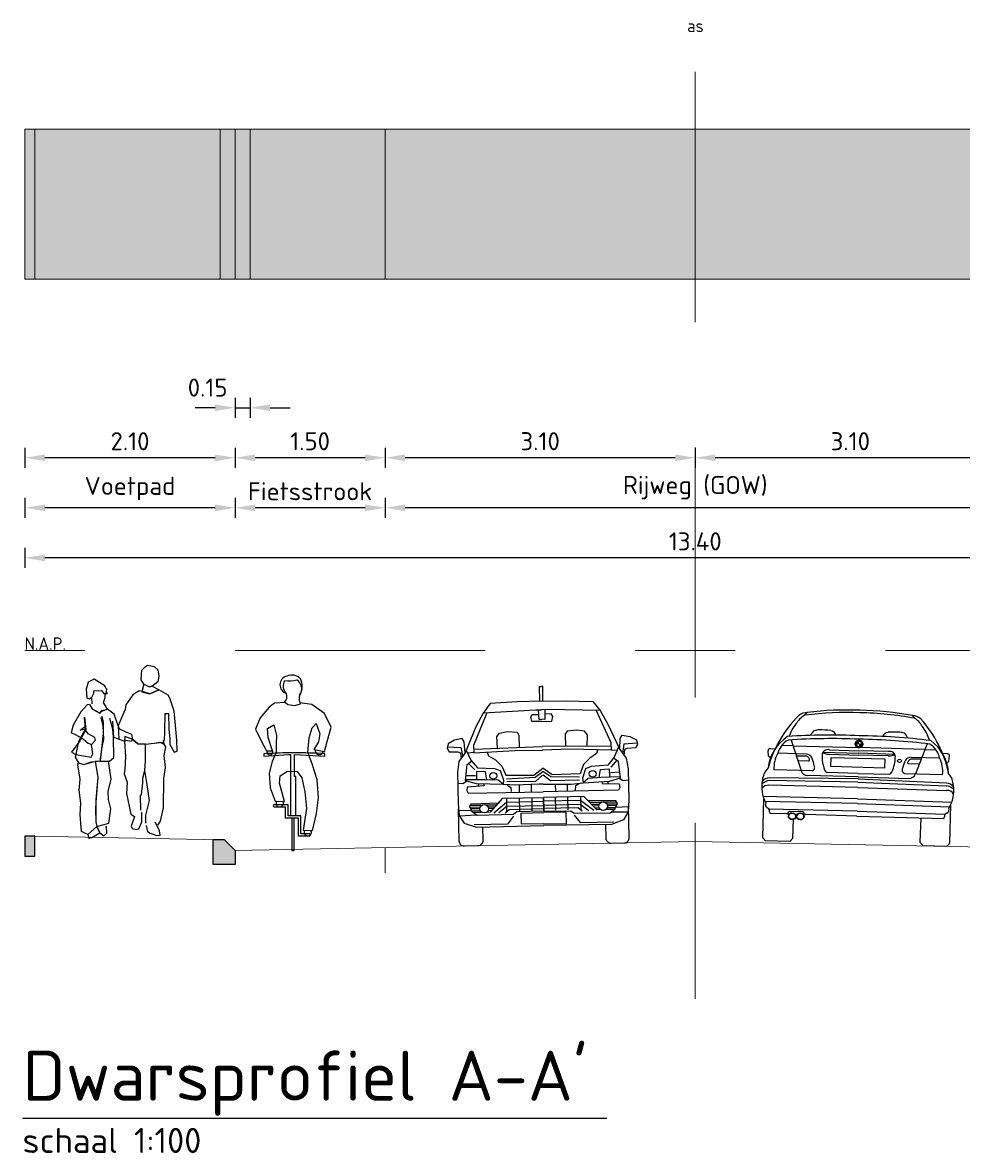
# Model space of a CAD drawing. Header units: metres. Extents: x 132493 to 134960, y 502695 to 503907.
# Tile 143 of 144: x 134814 to 134824, y 503896 to 503907. Entities that reach past the tile are written whole.
import ezdxf
from ezdxf.enums import TextEntityAlignment as Align

# ---------------------------------------------------------------- set-up
doc = ezdxf.new("R2010")
doc.units = ezdxf.units.M
for name, pattern in [('AL-NAP_LIJN', [15.25, 12, -1.5, 0.25, -1.5]), ('AL-TEKENBLADGRENS', [11.5, 2.5, -1.5, 1, -1.5, 1, -1.5, 2.5]), ('DASHED2', [0.375, 0.25, -0.125])]:
    doc.linetypes.add(name, pattern=pattern)
doc.layers.get('Defpoints').update_dxf_attribs({"color": 3})
for name, color, linetype, lineweight in [('0_sol_beton', 253, 'Continuous', 35), ('0_sol_fietspad', 11, 'Continuous', 18), ('0_sol_tegels', 254, 'Continuous', 18), ('0_tekst_25mm', 7, 'Continuous', 25), ('0_tekst_50mm', 3, 'Continuous', 18), ('N-WE-AS-ASWEG', 1, 'DASHED2', 35), ('N-WE-VH-KANTOPSLUITING_OPSLUITBAND-SD', 7, 'Continuous', 25), ('N-WE-VH-KANTOPSLUITING_TROTTOIRBAND_RWS-SD', 7, 'Continuous', 25), ('N-WE-VH-KANTVERHARDING-G', 2, 'Continuous', 18), ('V-WE-VH-VERHARDING_STRAATBAKSTEEN-M', 7, 'Continuous', 18), ('X-XX-AL-AANKLEDING-SD', 2, 'Continuous', 25), ('X-XX-AL-NAP-G', 7, 'AL-NAP_LIJN', 18), ('X-XX-AL-NAP-T25', 7, 'Continuous', 25)]:
    doc.layers.add(name, color=color, linetype=linetype, lineweight=lineweight)
doc.layers.add('ARC-hoev-overlagen asfalt rijbaan', color=13, linetype='Continuous', lineweight=18, plot=False)
doc.styles.add('Iso_18100', font='isocpeur.ttf', dxfattribs={"height": 0.18})
doc.styles.add('Iso_25100', font='isocpeur.ttf', dxfattribs={"height": 0.25})
doc.styles.add('Iso_50100', font='isocpeur.ttf', dxfattribs={"height": 0.5})
doc.styles.add('NLCS-ISO-M50-T25', font='NLCS-ISO.ttf', dxfattribs={"height": 0.125})
doc.styles.add('NLCS_50_25', font='NLCS-ISO.ttf', dxfattribs={"height": 0.125})
doc.dimstyles.new('Iso 18100', dxfattribs={"dimscale": 0.1, "dimtxt": 0.18, "dimasz": 2, "dimexe": 1, "dimexo": 0, "dimgap": 0.75, "dimtad": 1, "dimzin": 0, "dimdsep": 46, "dimtxsty": 'Iso_18100', "dimcen": -3, "dimdle": 1, "dimadec": 0, "dimazin": 0, "dimtfac": 0.75, "dimtix": 1, "dimtmove": 2, "dimatfit": 3, "dimfxl": 1, "dimfxlon": 1, "dimtvp": 0.9, "dimtfillclr": 256, "dimtolj": 1, "dimtzin": 0, "dimarcsym": 0})

# ---------------------------------------------------------------- blocks, each defined once
blk = doc.blocks.new('N-SVH-KANTOPSLUITING_OB_100X200-D')
blk.add_hatch(color=8).paths.add_polyline_path([(-0.1, -0.2), (0, -0.2), (0, 0), (-0.1, 0)])
at = {"flags": 128}
blk.add_lwpolyline([(-0.1, -0.2), (0, -0.2), (0, 0), (-0.1, 0)], close=True, dxfattribs=at)
blk = doc.blocks.new('*U18')
at = {"linetype": 'Continuous'}
for points in [[(-0.041, 0.993), (-0.015, 0.993), (-0.033, 1.011)], [(-0.015, 1.019), (-0.033, 1.011), (-0.015, 0.993)], [(0.01, 0.993), (-0.015, 0.993), (0.003, 0.975)], [(-0.015, 0.967), (0.003, 0.975), (-0.015, 0.993)]]:
    blk.add_solid(points, dxfattribs=at)
blk = doc.blocks.new('BMW-ACHTER')
for p, q in [((-1.335, 1.268), (-1.312, 1.295)), ((-0.237, 1.268), (-0.26, 1.295)), ((-1.673, 0.923), (-1.622, 0.923)), ((-1.446, 0.959), (-1.556, 0.959)), ((-1.466, 1.015), (-1.357, 0.714)), ((-1.446, 0.959), (-0.786, 0.959)), ((-1.081, 0.928), (-0.786, 0.928)), ((-0.786, 0.995), (-0.829, 0.995)), ((-0.786, 0.995), (-0.743, 0.995)), ((-0.126, 0.959), (-0.786, 0.959)), ((-0.49, 0.928), (-0.786, 0.928)), ((-0.106, 1.015), (-0.214, 0.714)), ((-0.126, 0.959), (-0.015, 0.959)), ((0.101, 0.923), (0.051, 0.923)), ((-1.688, 0.849), (-1.693, 0.902)), ((-1.664, 0.838), (-1.673, 0.838)), ((-1.309, 0.879), (-1.594, 0.879)), ((-1.41, 0.86), (-1.322, 0.86)), ((-1.393, 0.812), (-1.287, 0.812)), ((-1.146, 0.902), (-0.786, 0.902)), ((-1.081, 0.885), (-0.786, 0.885)), ((-1.061, 0.854), (-0.524, 0.854)), ((-1.061, 0.762), (-1.061, 0.854)), ((-0.426, 0.902), (-0.786, 0.902)), ((-0.49, 0.885), (-0.786, 0.885)), ((-0.524, 0.854), (-0.524, 0.762)), ((-0.179, 0.812), (-0.285, 0.812)), ((-0.263, 0.879), (0.022, 0.879)), ((-0.162, 0.86), (-0.249, 0.86)), ((0.092, 0.838), (0.101, 0.838)), ((0.116, 0.849), (0.121, 0.902)), ((-1.248, 0.714), (-1.628, 0.714)), ((-0.786, 0.702), (-1.094, 0.702)), ((-0.524, 0.762), (-1.061, 0.762)), ((-0.786, 0.702), (-0.478, 0.702)), ((-0.324, 0.714), (0.056, 0.714)), ((-1.736, 0.637), (-1.737, 0.637)), ((-0.786, 0.648), (-1.671, 0.631)), ((-0.786, 0.613), (-1.669, 0.604)), ((-0.786, 0.666), (-1.29, 0.666)), ((-0.786, 0.666), (-0.282, 0.666)), ((-0.786, 0.648), (0.099, 0.631)), ((-0.786, 0.613), (0.097, 0.604)), ((0.164, 0.637), (0.165, 0.637)), ((-0.786, 0.561), (-1.674, 0.557)), ((-0.786, 0.561), (0.102, 0.557)), ((-0.786, 0.448), (-1.729, 0.442)), ((-1.721, 0.032), (-1.721, 0.419)), ((-0.786, 0.401), (-1.71, 0.395)), ((-0.786, 0.448), (0.157, 0.442)), ((-0.786, 0.401), (0.138, 0.395)), ((0.149, 0.032), (0.149, 0.419)), ((-0.786, 0.325), (-1.668, 0.319)), ((-1.488, 0.276), (-1.653, 0.276)), ((-1.477, 0.282), (-1.468, 0.296)), ((-1.331, 0.303), (-1.457, 0.302)), ((-1.311, 0.281), (-1.32, 0.297)), ((-0.786, 0.274), (-1.3, 0.275)), ((-0.786, 0.325), (0.096, 0.319)), ((-0.786, 0.274), (0.081, 0.276)), ((-0.149, 0.275), (-0.149, 0.033)), ((-1.423, 0.225), (-1.423, 0.033)), ((-1.721, 0.032), (-1.692, 0)), ((-1.451, 0), (-1.692, 0)), ((-1.423, 0.033), (-1.451, 0)), ((-0.149, 0.033), (-0.12, 0)), ((-0.12, 0), (0.12, 0)), ((0.149, 0.032), (0.12, 0))]:
    blk.add_line(p, q)
for centre, major_axis, start_param, end_param in [((-0.391, 0.482), (-1.325, 0), -0.71157, -0.206967), ((-1.128, 1.031), (-0.336, 0), -0.883409, -0.501718), ((-1.305, 1.178), (-0.13, 0), -1.520483, -0.812666), ((-1.333, 1.257), (-0.0127, 0), -1.400162, -0.892719), ((-0.813, -1.469), (3.076, 0), 1.562038, 1.741431), ((-0.806, -1.444), (-3.076, 0), 4.705971, 4.87775), ((-0.766, -1.444), (3.076, 0), 1.405435, 1.577214), ((-0.759, -1.469), (-3.076, 0), 4.541755, 4.721147), ((-0.266, 1.178), (0.13, 0), 0.812666, 1.520483), ((-0.239, 1.257), (0.0127, 0), 0.892719, 1.400162), ((-0.444, 1.031), (0.336, 0), 0.501718, 0.883409), ((-1.18, 0.482), (1.325, 0), 0.206967, 0.71157), ((-1.036, 0.933), (-0.471, 0), -0.611138, -0.289021), ((-0.535, 0.933), (0.471, 0), 0.289021, 0.611138), ((-1.181, 0.694), (-0.509, 0), -0.891023, -0.073512), ((-0.888, -4.357), (6.021, 0), 1.553883, 1.67283), ((-0.868, -4.392), (-6.021, 0), 4.698823, 4.816724), ((-1.163, 1.036), (-0.115, 0), -0.866719, -0.320233), ((-1.166, 0.944), (-0.202, 0), -1.450991, -1.213758), ((-1.162, 0.469), (-0.727, 0), 4.58851, 4.751282), ((-1.079, 1.067), (0.0591, 0), 0.200164, 1.451161), ((-0.786, 0.995), (0.0405, 0), 1.570796, 4.712389), ((-0.786, 0.995), (-0.0284, 0), -1.570796, 1.570796), ((-0.684, -4.357), (-6.021, 0), 4.610355, 4.729302), ((-0.704, -4.392), (6.021, 0), 1.466462, 1.584362), ((-0.786, 0.995), (0.0405, 0), 4.712389, 7.853982), ((-0.786, 0.995), (-0.0284, 0), 1.570796, 4.712389), ((-0.492, 1.067), (-0.0591, 0), -1.451161, -0.200164), ((-0.492, 1.067), (-0.0591, 0), -1.451161, -0.200164), ((-0.41, 0.469), (0.727, 0), 1.531903, 1.694675), ((-0.406, 0.944), (0.202, 0), 1.213758, 1.450991), ((-0.409, 1.036), (0.115, 0), 0.320233, 0.866719), ((-0.39, 0.694), (0.509, 0), 0.073512, 0.891023), ((-1.672, 0.904), (0.0209, 0), 1.627661, 3.241614), ((-1.359, 0.836), (-0.24, 0), -0.969125, -0.197242), ((-1.095, 0.879), (0.057, 0), 1.324724, 3.173395), ((-1.095, 0.879), (0.057, 0), 1.324724, 3.173395), ((-0.476, 0.879), (-0.057, 0), 3.109791, 4.958462), ((-0.213, 0.836), (0.24, 0), 0.197242, 0.969125), ((0.1, 0.904), (-0.0209, 0), 3.041572, 4.655524), ((-1.668, 0.858), (0.0229, 0), 3.617259, 4.909024), ((-1.266, 0.738), (-0.364, 0), -0.444182, 0.072536), ((-1.323, 0.817), (-0.047, 0), 3.420308, 4.695596), ((-1.316, 0.815), (-0.0709, 0), 3.663057, 4.613858), ((-1.288, 0.823), (-0.0121, 0), 1.668297, 3.754744), ((-1.606, 0.708), (-0.384, 0), 3.308773, 3.553401), ((-0.721, 0.868), (0.431, 0), 3.11982, 3.510308), ((-1.091, 0.961), (0.0844, 0), 4.003075, 4.822276), ((-0.481, 0.961), (-0.0844, 0), 1.460909, 2.280111), ((-0.851, 0.868), (-0.431, 0), 2.772877, 3.163365), ((0.034, 0.708), (0.384, 0), 2.729784, 2.974413), ((-0.256, 0.815), (0.0709, 0), 1.669327, 2.620128), ((-0.284, 0.823), (0.0121, 0), 2.528442, 4.614888), ((-0.249, 0.817), (0.047, 0), 1.58759, 2.862877), ((-0.306, 0.738), (-0.364, 0), 3.069057, 3.585774), ((0.096, 0.858), (-0.0229, 0), 1.374162, 2.665927), ((-1.496, 0.59), (-0.246, 0), -0.66935, -0.076668), ((-1.295, 0.723), (-0.063, 0), 0.159343, 1.657562), ((-1.264, 0.748), (-0.0417, 0), 1.981034, 3.624992), ((-1.086, 0.736), (-0.0388, 0), 0.220832, 1.34427), ((-0.486, 0.736), (0.0388, 0), -1.34427, -0.220832), ((-0.307, 0.748), (-0.0417, 0), -0.4834, 1.160558), ((-0.277, 0.723), (0.063, 0), 4.625623, 6.123842), ((-0.076, 0.59), (0.246, 0), 0.076668, 0.66935), ((-1.335, 0.548), (0.411, 0), 2.981724, 3.612057), ((-1.653, 0.491), (0.126, 0), 1.698669, 2.398321), ((-1.667, 0.55), (0.0897, 0), 1.615555, 2.579973), ((0.081, 0.491), (-0.126, 0), 3.884864, 4.584517), ((0.095, 0.55), (-0.0897, 0), 3.703212, 4.66763), ((-0.237, 0.548), (-0.411, 0), 2.671129, 3.301462), ((-1.681, 0.493), (-0.0711, 0), 4.609875, 5.824601), ((0.109, 0.493), (0.0711, 0), 0.458585, 1.673311), ((-1.658, 0.365), (-0.0466, 0), -0.360639, 0.968634), ((0.086, 0.365), (-0.0466, 0), 2.172958, 3.502232), ((-1.698, 0.298), (-0.0378, 0), 2.979128, 4.337377), ((-1.57, 0.316), (0.0938, 0), 3.417309, 3.633607), ((-1.488, 0.287), (0.0127, 0), 4.710263, 5.797052), ((-1.433, 0.255), (-0.0384, 0), 3.141593, 9.424778), ((-1.457, 0.291), (-0.0127, 0), -1.56852, -0.486134), ((-1.353, 0.255), (-0.0384, 0), 3.141593, 9.424778), ((-1.353, 0.255), (-0.0345, 0), 3.141593, 9.424778), ((-1.331, 0.291), (-0.0127, 0), 3.627726, 4.714665), ((-1.3, 0.287), (-0.0127, 0), 0.486134, 1.56867), ((-0.001, 0.316), (0.0938, 0), -0.492014, -0.275716), ((0.126, 0.298), (-0.0378, 0), -1.195784, 0.162465)]:
    blk.add_ellipse(centre, major_axis=major_axis, ratio=0.902788, start_param=start_param, end_param=end_param)
for centre, major_axis in [((-0.377, 0.839), (0.0189, 0)), ((-1.433, 0.255), (0.0345, 0))]:
    blk.add_ellipse(centre, major_axis=major_axis, ratio=0.902788)
at = {"linetype": 'Continuous', "xscale": 1.107680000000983}
blk.add_blockref('*U18', (-0.769, 0.002), dxfattribs=at)
blk = doc.blocks.new('citroen c4 coupe front view')
for points in [[(0.783, 1.431), (0.783, 1.58), (0.799, 1.58)], [(0.815, 1.431), (0.815, 1.58), (0.799, 1.58)], [(0.799, 1.431), (0.558, 1.431), (0.285, 1.418), (0.214, 1.325), (0.14, 1.188), (0.025, 0.932), (0.02, 1.043), (-0.002, 1.074), (-0.076, 1.061), (-0.143, 1.025), (-0.151, 0.981), (-0.134, 0.946), (-0.046, 0.942), (-0.019, 0.933), (-0.013, 0.873)], [(0.799, 1.431), (1.04, 1.431), (1.314, 1.418), (1.384, 1.325), (1.459, 1.188), (1.574, 0.932), (1.578, 1.043), (1.6, 1.074), (1.675, 1.061), (1.741, 1.025), (1.75, 0.981), (1.732, 0.946), (1.644, 0.942), (1.618, 0.933), (1.612, 0.873)], [(0.253, 1.327), (0.113, 1.003), (0.113, 0.929), (0.523, 0.946), (0.799, 0.941)], [(0.215, 1.326), (0.743, 1.347), (0.799, 1.347)], [(0.799, 1.23), (0.699, 1.23), (0.69, 1.278), (0.703, 1.302), (0.768, 1.301)], [(0.766, 1.347), (0.769, 1.249), (0.799, 1.251)], [(0.832, 1.347), (0.829, 1.249), (0.799, 1.251)], [(1.384, 1.326), (0.855, 1.347), (0.799, 1.347)], [(1.346, 1.327), (1.486, 1.003), (1.486, 0.929), (1.076, 0.946), (0.799, 0.941)], [(0.799, 1.23), (0.9, 1.23), (0.909, 1.278), (0.895, 1.302), (0.831, 1.301)], [(0.352, 0.972), (0.347, 1.087), (0.373, 1.122), (0.453, 1.136), (0.549, 1.127), (0.567, 1.096), (0.567, 0.975)], [(1.247, 0.972), (1.252, 1.087), (1.225, 1.122), (1.146, 1.136), (1.049, 1.127), (1.031, 1.096), (1.031, 0.975)], [(-0.149, 0.994), (-0.015, 0.986), (0.002, 0.891)], [(0.025, 0.932), (-0.037, 0.845), (-0.054, 0.739), (-0.054, 0.426), (-0.046, 0.307), (0.003, 0.228), (0.126, 0.187), (0.799, 0.188)], [(0.037, 0.959), (0.082, 0.858), (0.148, 0.779), (0.316, 0.77), (0.373, 0.748), (0.404, 0.655), (0.4, 0.607), (0.135, 0.62), (0.025, 0.651), (0.043, 0.814), (0.09, 0.849)], [(0.113, 0.932), (0.051, 0.927)], [(0.113, 0.968), (0.799, 0.979)], [(0.248, 0.934), (0.259, 0.898), (0.329, 0.854), (0.391, 0.792), (0.422, 0.717), (0.428, 0.699), (0.708, 0.695), (0.799, 0.764)], [(1.486, 0.968), (0.799, 0.979)], [(1.351, 0.934), (1.34, 0.898), (1.27, 0.854), (1.208, 0.792), (1.177, 0.717), (1.17, 0.699), (0.89, 0.695), (0.799, 0.764)], [(1.574, 0.932), (1.635, 0.845), (1.653, 0.739), (1.653, 0.426), (1.644, 0.307), (1.596, 0.228), (1.473, 0.187), (0.799, 0.188)], [(1.561, 0.959), (1.516, 0.858), (1.45, 0.779), (1.283, 0.77), (1.225, 0.748), (1.195, 0.655), (1.199, 0.607), (1.463, 0.62), (1.574, 0.651), (1.556, 0.814), (1.509, 0.849)], [(1.486, 0.932), (1.547, 0.927)], [(1.748, 0.994), (1.613, 0.986), (1.597, 0.891)], [(0.059, 0.826), (0.12, 0.759)], [(1.539, 0.826), (1.479, 0.759)], [(0.034, 0.706), (0.124, 0.703)], [(0.236, 0.658), (0.225, 0.738), (0.135, 0.743), (0.135, 0.661)], [(0.435, 0.664), (0.721, 0.673), (0.799, 0.729)], [(0.437, 0.636), (0.726, 0.633), (0.796, 0.691), (0.799, 0.688)], [(1.164, 0.664), (0.877, 0.673), (0.799, 0.729)], [(1.162, 0.636), (0.873, 0.633), (0.802, 0.691), (0.799, 0.688)], [(1.362, 0.658), (1.374, 0.738), (1.463, 0.743), (1.463, 0.661)], [(1.565, 0.706), (1.475, 0.703)], [(0.039, 0.647), (-0.002, 0.624), (-0.054, 0.628)], [(0.4, 0.61), (0.35, 0.652), (0.218, 0.659), (0.026, 0.662)], [(0.207, 0.616), (0.21, 0.598), (0.038, 0.589), (0.034, 0.554), (0.047, 0.528), (0.799, 0.525)], [(0.155, 0.619), (0.15, 0.595)], [(0.799, 0.602), (0.757, 0.602), (0.52, 0.598), (0.4, 0.607)], [(0.444, 0.599), (0.477, 0.577), (0.479, 0.536)], [(0.559, 0.599), (0.559, 0.526)], [(0.678, 0.601), (0.678, 0.526)], [(1.392, 0.616), (1.389, 0.598), (1.56, 0.589), (1.565, 0.554), (1.552, 0.528), (0.799, 0.525)], [(0.799, 0.602), (0.841, 0.602), (1.078, 0.598), (1.199, 0.607)], [(0.921, 0.601), (0.921, 0.526)], [(1.039, 0.599), (1.039, 0.526)], [(1.155, 0.599), (1.122, 0.577), (1.119, 0.536)], [(1.199, 0.61), (1.249, 0.652), (1.381, 0.659), (1.572, 0.662)], [(1.444, 0.619), (1.448, 0.595)], [(1.56, 0.647), (1.6, 0.624), (1.653, 0.628)], [(0.267, 0.334), (0.395, 0.47), (0.799, 0.468)], [(0.429, 0.469), (0.429, 0.342)], [(0.558, 0.469), (0.558, 0.342)], [(0.682, 0.469), (0.682, 0.34)], [(0.798, 0.468), (0.798, 0.338)], [(1.331, 0.334), (1.203, 0.47), (0.799, 0.468)], [(0.801, 0.468), (0.801, 0.338)], [(0.917, 0.469), (0.917, 0.34)], [(1.04, 0.469), (1.04, 0.342)], [(1.17, 0.469), (1.17, 0.342)], [(-0.05, 0.359), (0.078, 0.356)], [(0.799, 0.333), (0.529, 0.332), (0.497, 0.307), (0.135, 0.303), (0.087, 0.338), (0.06, 0.395), (0.078, 0.422)], [(0.063, 0.389), (0.165, 0.389)], [(0.068, 0.407), (0.182, 0.407)], [(0.071, 0.373), (0.161, 0.373)], [(0.078, 0.422), (0.356, 0.426)], [(0.08, 0.352), (0.165, 0.352)], [(0.225, 0.407), (0.336, 0.407)], [(0.242, 0.389), (0.319, 0.389)], [(0.242, 0.352), (0.285, 0.352)], [(0.246, 0.373), (0.304, 0.373)], [(0.299, 0.328), (0.429, 0.432), (0.799, 0.432)], [(0.35, 0.328), (0.433, 0.391), (0.799, 0.391)], [(0.414, 0.324), (0.455, 0.358), (0.799, 0.358)], [(1.3, 0.328), (1.17, 0.432), (0.799, 0.432)], [(0.799, 0.333), (1.07, 0.332), (1.102, 0.307), (1.463, 0.303), (1.512, 0.338), (1.538, 0.395), (1.521, 0.422)], [(1.249, 0.328), (1.166, 0.391), (0.799, 0.391)], [(1.185, 0.324), (1.144, 0.358), (0.799, 0.358)], [(1.521, 0.422), (1.243, 0.426)], [(1.373, 0.407), (1.263, 0.407)], [(1.356, 0.389), (1.28, 0.389)], [(1.352, 0.373), (1.294, 0.373)], [(1.356, 0.352), (1.314, 0.352)], [(1.531, 0.407), (1.416, 0.407)], [(1.535, 0.389), (1.433, 0.389)], [(1.518, 0.352), (1.434, 0.352)], [(1.528, 0.373), (1.437, 0.373)], [(1.648, 0.359), (1.52, 0.356)], [(-0.044, 0.304), (0.125, 0.31)], [(0.089, 0.336), (0.177, 0.336)], [(0.496, 0.288), (0.436, 0.212), (0.102, 0.212)], [(0.23, 0.336), (0.27, 0.336)], [(0.799, 0.206), (0.574, 0.206), (0.574, 0.318), (0.799, 0.318)], [(0.799, 0.206), (1.024, 0.206), (1.024, 0.318), (0.799, 0.318)], [(1.102, 0.288), (1.162, 0.212), (1.497, 0.212)], [(1.369, 0.336), (1.329, 0.336)], [(1.51, 0.336), (1.421, 0.336)], [(1.642, 0.304), (1.474, 0.31)]]:
    blk.add_lwpolyline(points)
for points in [[(0.184, 0.187), (0.184, 0.051, -0.414214), (0.133, 0), (0, 0, -0.414214), (-0.051, 0.051), (-0.051, 0.369), (-0.05, 0.369)], [(1.415, 0.187), (1.415, 0.051, 0.414214), (1.465, 0), (1.599, 0, 0.414214), (1.649, 0.051), (1.649, 0.369), (1.649, 0.369)]]:
    blk.add_lwpolyline(points, format="xyb")
for centre, radius in [((0.303, 0.696), 0.0338), ((1.296, 0.696), 0.0338), ((0.204, 0.37), 0.0426), ((1.395, 0.37), 0.0426)]:
    blk.add_circle(centre, radius)
blk = doc.blocks.new('Fiets1')
for p, q in [((-0.078, 1.469), (-0.189, 1.463)), ((-0.078, 1.469), (-0.055, 1.448)), ((-0.244, 1.421), (-0.334, 1.316)), ((-0.189, 1.463), (-0.244, 1.421)), ((-0.055, 1.448), (0.015, 1.439)), ((0.015, 1.439), (0.07, 1.455)), ((0.183, 1.45), (0.065, 1.465)), ((0.309, 1.36), (0.183, 1.45)), ((0.378, 1.221), (0.309, 1.36)), ((-0.334, 1.316), (-0.379, 1.202)), ((-0.26, 1.21), (-0.197, 1.247)), ((-0.197, 1.247), (-0.168, 1.139)), ((0.188, 1.215), (0.228, 1.26)), ((0.228, 1.26), (0.265, 1.157)), ((-0.379, 1.202), (-0.329, 1.099)), ((-0.252, 1.121), (-0.26, 1.21)), ((-0.168, 1.139), (-0.173, 1.055)), ((0.156, 1.115), (0.188, 1.215)), ((0.265, 1.157), (0.251, 1.076)), ((0.336, 1.081), (0.378, 1.221)), ((-0.329, 1.099), (-0.269, 0.985)), ((-0.209, 0.985), (-0.252, 1.121)), ((-0.173, 1.055), (-0.173, 0.97)), ((0.143, 0.968), (0.156, 1.115)), ((0.251, 1.076), (0.204, 0.999)), ((0.31, 0.979), (0.336, 1.081)), ((-0.296, 0.957), (-0.296, 0.933)), ((-0.296, 0.933), (-0.047, 0.949)), ((-0.269, 0.985), (-0.209, 0.985)), ((-0.173, 0.97), (-0.213, 0.881)), ((-0.047, 0.949), (-0.031, 0.949)), ((-0.031, 0.949), (-0.031, 0.338)), ((0.009, 0.949), (0.313, 0.932)), ((0.009, 0.73), (0.009, 0.949)), ((0.188, 0.857), (0.143, 0.968)), ((0.204, 0.999), (0.31, 0.979)), ((0.313, 0.932), (0.313, 0.956)), ((-0.213, 0.881), (-0.244, 0.762)), ((0.236, 0.696), (0.188, 0.857)), ((-0.244, 0.762), (-0.234, 0.617)), ((-0.139, 0.662), (-0.134, 0.738)), ((-0.134, 0.738), (-0.06, 0.783)), ((-0.06, 0.783), (0.038, 0.781)), ((0.022, 0.73), (0.009, 0.73)), ((0.022, 0.338), (0.022, 0.73)), ((0.038, 0.781), (0.085, 0.715)), ((0.085, 0.715), (0.112, 0.578)), ((0.249, 0.52), (0.236, 0.696)), ((-0.234, 0.617), (-0.184, 0.483)), ((-0.091, 0.48), (-0.139, 0.662)), ((0.112, 0.578), (0.13, 0.409)), ((-0.184, 0.483), (-0.091, 0.48)), ((0.23, 0.361), (0.249, 0.52)), ((-0.054, 0.448), (-0.192, 0.448)), ((-0.078, 0.425), (-0.192, 0.425)), ((-0.078, 0.314), (-0.078, 0.425)), ((-0.054, 0.338), (-0.054, 0.448)), ((0.13, 0.409), (0.098, 0.193)), ((0.191, 0.19), (0.23, 0.361)), ((0.051, 0.314), (-0.078, 0.314)), ((0.075, 0.338), (-0.054, 0.338)), ((-0.018, 0.314), (-0.018, -0.008)), ((0.006, -0.008), (0.006, 0.314)), ((0.051, 0.135), (0.051, 0.314)), ((0.075, 0.158), (0.075, 0.338)), ((0.156, 0.135), (0.051, 0.135)), ((0.156, 0.158), (0.075, 0.158)), ((0.098, 0.193), (0.191, 0.19)), ((-0.018, -0.008), (0.006, -0.008))]:
    blk.add_line(p, q)
for centre, radius, start, end in [((-0.045, 1.645), 0.0899, 104.0435, 253.5027), ((-0.052, 2.001), 0.316, 263.3587, 285.6486), ((-0.018, 1.619), 0.124, 44.5628, 113.2662), ((-0.023, 1.607), 0.105, 322.9677, 57.6908), ((-0.082, 1.629), 0.17, 333.6246, 26.7123), ((0.005, 1.633), 0.108, 150.0261, 221.6358), ((-0.146, 1.53), 0.0807, 310.1354, 21.3389), ((0.153, 1.509), 0.098, 160.2237, 213.0633), ((0.024, -4.853), 5.819, 87.1592, 93.1527), ((-0.236, 0.976), 0.0303, 163.7878, 22.7653), ((0.258, 0.989), 0.0404, 169.3202, 349.3202), ((-0.137, 0.462), 0.0366, 147.3335, 29.3982), ((-0.191, 0.437), 0.0119, 91.1159, 268.8841), ((0.143, 0.173), 0.0366, 147.3289, 29.3982), ((0.156, 0.147), 0.0119, 269.9885, 90.0115)]:
    blk.add_arc(centre, radius, start, end)
blk = doc.blocks.new('DWP-VOET3')
at = {"linetype": 'Continuous'}
for points in [[(0.119, 1.442), (0.091, 1.487), (0.094, 1.534), (0.096, 1.581), (0.131, 1.614), (0.154, 1.631), (0.221, 1.617), (0.258, 1.586), (0.267, 1.522), (0.257, 1.465), (0.211, 1.43), (0.185, 1.417), (0.167, 1.414)], [(-0.258, 1.346), (-0.253, 1.391), (-0.264, 1.403), (-0.272, 1.425), (-0.379, 1.493), (-0.44, 1.461), (-0.458, 1.391), (-0.454, 1.306), (-0.429, 1.295), (-0.404, 1.313)], [(-0.398, 1.244), (-0.404, 1.313), (-0.382, 1.351), (-0.381, 1.377), (-0.307, 1.378), (-0.279, 1.345), (-0.247, 1.354), (-0.268, 1.337)], [(0.006, 0.889), (0.059, 0.846), (0.135, 0.843), (0.219, 0.853), (0.277, 0.862), (0.325, 0.838), (0.314, 0.878), (0.323, 0.884), (0.327, 0.968), (0.331, 1.15), (0.363, 1.15), (0.367, 0.997), (0.377, 0.892), (0.376, 0.84), (0.419, 0.763), (0.45, 0.772), (0.448, 0.884), (0.434, 1.028), (0.42, 1.172), (0.376, 1.303), (0.36, 1.331), (0.266, 1.387), (0.177, 1.346), (0.114, 1.365), (0.07, 1.377), (0.006, 1.335), (-0.063, 1.237), (-0.07, 1.19), (-0.105, 1.107), (-0.14, 1.025), (-0.131, 0.893)], [(-0.424, 1.24), (-0.396, 1.193), (-0.321, 1.153), (-0.301, 1.179), (-0.247, 1.192), (-0.285, 1.26), (-0.269, 1.309), (-0.268, 1.337)], [(-0.195, 1.073), (-0.186, 0.913), (-0.075, 0.873), (-0.063, 0.884), (-0.01, 0.873), (0.006, 0.889), (-0.001, 0.939), (-0.051, 0.96), (-0.123, 0.993), (-0.14, 1.025), (-0.179, 1.141), (-0.247, 1.192), (-0.311, 1.166), (-0.321, 1.153), (-0.396, 1.193), (-0.424, 1.24), (-0.449, 1.237), (-0.513, 1.167), (-0.589, 1.031), (-0.61, 0.955), (-0.573, 0.944), (-0.487, 0.892), (-0.44, 0.852), (-0.405, 0.839), (-0.365, 0.884), (-0.371, 0.909), (-0.439, 0.945), (-0.469, 0.988), (-0.519, 0.983), (-0.467, 1.023), (-0.473, 1.063), (-0.477, 1.112)], [(-0.477, 1.112), (-0.464, 0.988), (-0.522, 0.877), (-0.604, 0.763), (-0.563, 0.741), (-0.41, 0.712), (-0.392, 0.747), (-0.405, 0.839)], [(-0.477, 1.112), (-0.469, 0.988), (-0.535, 0.871), (-0.568, 0.713), (-0.537, 0.657), (-0.483, 0.641), (-0.388, 0.667), (-0.316, 0.675), (-0.286, 0.948), (-0.286, 1.058), (-0.299, 1.123)], [(-0.313, 1.108), (-0.293, 1.025), (-0.286, 0.893), (-0.301, 0.812), (-0.323, 0.669), (-0.226, 0.674), (-0.182, 0.708), (-0.186, 0.913), (-0.191, 0.993), (-0.223, 1.098)], [(0.089, 0.185), (0.083, 0.328), (0.095, 0.34), (0.106, 0.457), (0.108, 0.504), (0.128, 0.579), (0.131, 0.634), (0.135, 0.673), (0.135, 0.843), (0.059, 0.846), (0.006, 0.889), (-0.071, 0.918), (-0.075, 0.873), (-0.065, 0.721), (-0.072, 0.592), (-0.079, 0.547), (-0.049, 0.463), (-0.055, 0.35), (-0.011, 0.143), (0.024, 0.12)], [(0.137, 0.053), (0.139, 0.132), (0.173, 0.281), (0.147, 0.459), (0.128, 0.579), (0.135, 0.673), (0.135, 0.843), (0.303, 0.862), (0.333, 0.816), (0.317, 0.73), (0.33, 0.611), (0.313, 0.501), (0.309, 0.208), (0.282, 0.074), (0.254, 0.033)], [(-0.442, -0.059), (-0.474, -0.045), (-0.507, -0.031), (-0.512, 0.054), (-0.518, 0.139), (-0.511, 0.252), (-0.53, 0.384), (-0.518, 0.492), (-0.543, 0.637), (-0.537, 0.657), (-0.483, 0.641), (-0.408, 0.666), (-0.368, 0.668), (-0.344, 0.513), (-0.362, 0.287), (-0.361, 0.264), (-0.366, 0.193), (-0.363, 0.068), (-0.354, 0.021)], [(0.024, 0.12), (-0.008, 0.022), (0, 0), (0.045, -0.009), (0.066, -0.004), (0.098, 0.066), (0.098, 0.165)], [(-0.354, 0.021), (-0.324, -0.042), (-0.282, -0.073), (-0.253, -0.046), (-0.257, 0.012), (-0.263, 0.022)], [(0.14, 0.03), (0.153, -0.029), (0.179, -0.048), (0.247, -0.071), (0.279, -0.066), (0.273, -0.023), (0.266, -0.008), (0.232, 0.063)]]:
    blk.add_lwpolyline(points, dxfattribs=at)
for points in [[(0.099, 1.367), (0.177, 1.346), (0.266, 1.387), (0.203, 1.42), (0.167, 1.414), (0.119, 1.442)], [(-0.354, 0.021), (-0.233, 0.053), (-0.213, 0.198), (-0.237, 0.291), (-0.239, 0.37), (-0.21, 0.493), (-0.237, 0.672), (-0.368, 0.668), (-0.344, 0.513), (-0.361, 0.264), (-0.363, 0.068)], [(-0.442, -0.059), (-0.432, -0.095), (-0.403, -0.088), (-0.324, -0.042), (-0.354, 0.021)]]:
    blk.add_lwpolyline(points, close=True, dxfattribs=at)
blk = doc.blocks.new('*D99')
at = {"layer": 'Defpoints', "color": 0, "transparency": 16777216}
for p in [(134814.177, 503904.623), (134816.277, 503904.623), (134814.177, 503902.84)]:
    blk.add_point(p, dxfattribs=at)
at = {"layer": 'V-WE-VH-VERHARDING_STRAATBAKSTEEN-M', "color": 0, "lineweight": -2, "transparency": 16777216}
for p, q in [((134814.177, 503902.94), (134814.177, 503902.74)), ((134816.277, 503902.94), (134816.277, 503902.74)), ((134816.077, 503902.84), (134814.377, 503902.84))]:
    blk.add_line(p, q, dxfattribs=at)
at = {"layer": 'V-WE-VH-VERHARDING_STRAATBAKSTEEN-M', "color": 0, "transparency": 16777216}
for points in [[(134814.377, 503902.873), (134814.377, 503902.806), (134814.177, 503902.84)], [(134816.077, 503902.873), (134816.077, 503902.806), (134816.277, 503902.84)]]:
    blk.add_solid(points, dxfattribs=at)
at = {"layer": 'V-WE-VH-VERHARDING_STRAATBAKSTEEN-M', "color": 0, "transparency": 16777216, "insert": (134815.227, 503903.005), "char_height": 0.18, "attachment_point": 5, "rotation": 360, "style": 'Iso_18100'}
blk.add_mtext('\\A1;2.10', dxfattribs=at)
blk = doc.blocks.new('*D100')
at = {"layer": 'Defpoints', "color": 0, "transparency": 16777216}
for p in [(134816.277, 503904.623), (134817.777, 503904.623), (134816.277, 503902.84)]:
    blk.add_point(p, dxfattribs=at)
at = {"layer": 'V-WE-VH-VERHARDING_STRAATBAKSTEEN-M', "color": 0, "lineweight": -2, "transparency": 16777216}
for p, q in [((134816.277, 503902.94), (134816.277, 503902.74)), ((134817.777, 503902.94), (134817.777, 503902.74)), ((134817.577, 503902.84), (134816.477, 503902.84))]:
    blk.add_line(p, q, dxfattribs=at)
at = {"layer": 'V-WE-VH-VERHARDING_STRAATBAKSTEEN-M', "color": 0, "transparency": 16777216}
for points in [[(134816.477, 503902.873), (134816.477, 503902.806), (134816.277, 503902.84)], [(134817.577, 503902.873), (134817.577, 503902.806), (134817.777, 503902.84)]]:
    blk.add_solid(points, dxfattribs=at)
at = {"layer": 'V-WE-VH-VERHARDING_STRAATBAKSTEEN-M', "color": 0, "transparency": 16777216, "insert": (134817.027, 503903.005), "char_height": 0.18, "attachment_point": 5, "rotation": 360, "style": 'Iso_18100'}
blk.add_mtext('\\A1;1.50', dxfattribs=at)
blk = doc.blocks.new('*D101')
at = {"layer": 'Defpoints', "color": 0, "transparency": 16777216}
for p in [(134817.777, 503904.623), (134820.877, 503904.623), (134817.777, 503902.84)]:
    blk.add_point(p, dxfattribs=at)
at = {"layer": 'V-WE-VH-VERHARDING_STRAATBAKSTEEN-M', "color": 0, "lineweight": -2, "transparency": 16777216}
for p, q in [((134817.777, 503902.94), (134817.777, 503902.74)), ((134820.877, 503902.94), (134820.877, 503902.74)), ((134820.677, 503902.84), (134817.977, 503902.84))]:
    blk.add_line(p, q, dxfattribs=at)
at = {"layer": 'V-WE-VH-VERHARDING_STRAATBAKSTEEN-M', "color": 0, "transparency": 16777216}
for points in [[(134817.977, 503902.873), (134817.977, 503902.806), (134817.777, 503902.84)], [(134820.677, 503902.873), (134820.677, 503902.806), (134820.877, 503902.84)]]:
    blk.add_solid(points, dxfattribs=at)
at = {"layer": 'V-WE-VH-VERHARDING_STRAATBAKSTEEN-M', "color": 0, "transparency": 16777216, "insert": (134819.327, 503903.005), "char_height": 0.18, "attachment_point": 5, "rotation": 360, "style": 'Iso_18100'}
blk.add_mtext('\\A1;3.10', dxfattribs=at)
blk = doc.blocks.new('*D102')
at = {"layer": 'Defpoints', "color": 0, "transparency": 16777216}
for p in [(134820.877, 503904.623), (134823.977, 503904.623), (134820.877, 503902.84)]:
    blk.add_point(p, dxfattribs=at)
at = {"layer": 'V-WE-VH-VERHARDING_STRAATBAKSTEEN-M', "color": 0, "lineweight": -2, "transparency": 16777216}
for p, q in [((134820.877, 503902.94), (134820.877, 503902.74)), ((134823.977, 503902.94), (134823.977, 503902.74)), ((134823.777, 503902.84), (134821.077, 503902.84))]:
    blk.add_line(p, q, dxfattribs=at)
at = {"layer": 'V-WE-VH-VERHARDING_STRAATBAKSTEEN-M', "color": 0, "transparency": 16777216}
for points in [[(134821.077, 503902.873), (134821.077, 503902.806), (134820.877, 503902.84)], [(134823.777, 503902.873), (134823.777, 503902.806), (134823.977, 503902.84)]]:
    blk.add_solid(points, dxfattribs=at)
at = {"layer": 'V-WE-VH-VERHARDING_STRAATBAKSTEEN-M', "color": 0, "transparency": 16777216, "insert": (134822.427, 503903.005), "char_height": 0.18, "attachment_point": 5, "rotation": 360, "style": 'Iso_18100'}
blk.add_mtext('\\A1;3.10', dxfattribs=at)
blk = doc.blocks.new('*D105')
at = {"layer": 'Defpoints', "color": 0, "transparency": 16777216}
for p in [(134814.177, 503904.123), (134827.577, 503904.123), (134814.177, 503901.84)]:
    blk.add_point(p, dxfattribs=at)
at = {"layer": 'V-WE-VH-VERHARDING_STRAATBAKSTEEN-M', "color": 0, "lineweight": -2, "transparency": 16777216}
for p, q in [((134814.177, 503901.94), (134814.177, 503901.74)), ((134827.377, 503901.84), (134814.377, 503901.84)), ((134827.577, 503901.94), (134827.577, 503901.74))]:
    blk.add_line(p, q, dxfattribs=at)
at = {"layer": 'V-WE-VH-VERHARDING_STRAATBAKSTEEN-M', "color": 0, "transparency": 16777216}
for points in [[(134814.377, 503901.873), (134814.377, 503901.806), (134814.177, 503901.84)], [(134827.377, 503901.873), (134827.377, 503901.806), (134827.577, 503901.84)]]:
    blk.add_solid(points, dxfattribs=at)
at = {"layer": 'V-WE-VH-VERHARDING_STRAATBAKSTEEN-M', "color": 0, "transparency": 16777216, "insert": (134820.877, 503902.005), "char_height": 0.18, "attachment_point": 5, "rotation": 360, "style": 'Iso_18100'}
blk.add_mtext('\\A1;13.40', dxfattribs=at)
blk = doc.blocks.new('*D106')
at = {"layer": 'Defpoints', "color": 0, "transparency": 16777216}
for p in [(134814.177, 503904.123), (134816.277, 503904.123), (134814.177, 503902.34)]:
    blk.add_point(p, dxfattribs=at)
at = {"layer": 'V-WE-VH-VERHARDING_STRAATBAKSTEEN-M', "color": 0, "lineweight": -2, "transparency": 16777216}
for p, q in [((134814.177, 503902.44), (134814.177, 503902.24)), ((134816.277, 503902.44), (134816.277, 503902.24)), ((134816.077, 503902.34), (134814.377, 503902.34))]:
    blk.add_line(p, q, dxfattribs=at)
at = {"layer": 'V-WE-VH-VERHARDING_STRAATBAKSTEEN-M', "color": 0, "transparency": 16777216}
for points in [[(134814.377, 503902.373), (134814.377, 503902.306), (134814.177, 503902.34)], [(134816.077, 503902.373), (134816.077, 503902.306), (134816.277, 503902.34)]]:
    blk.add_solid(points, dxfattribs=at)
at = {"layer": 'V-WE-VH-VERHARDING_STRAATBAKSTEEN-M', "color": 0, "transparency": 16777216, "insert": (134815.227, 503902.532), "char_height": 0.18, "width": 0.04942, "attachment_point": 5, "rotation": 360, "style": 'Iso_18100'}
blk.add_mtext('\\A1;Voetpad', dxfattribs=at)
blk = doc.blocks.new('*D107')
at = {"layer": 'Defpoints', "color": 0, "transparency": 16777216}
for p in [(134816.277, 503904.123), (134817.777, 503904.123), (134816.277, 503902.34)]:
    blk.add_point(p, dxfattribs=at)
at = {"layer": 'V-WE-VH-VERHARDING_STRAATBAKSTEEN-M', "color": 0, "lineweight": -2, "transparency": 16777216}
for p, q in [((134816.277, 503902.44), (134816.277, 503902.24)), ((134817.777, 503902.44), (134817.777, 503902.24)), ((134817.577, 503902.34), (134816.477, 503902.34))]:
    blk.add_line(p, q, dxfattribs=at)
at = {"layer": 'V-WE-VH-VERHARDING_STRAATBAKSTEEN-M', "color": 0, "transparency": 16777216}
for points in [[(134816.477, 503902.373), (134816.477, 503902.306), (134816.277, 503902.34)], [(134817.577, 503902.373), (134817.577, 503902.306), (134817.777, 503902.34)]]:
    blk.add_solid(points, dxfattribs=at)
at = {"layer": 'V-WE-VH-VERHARDING_STRAATBAKSTEEN-M', "color": 0, "transparency": 16777216, "insert": (134817.027, 503902.505), "char_height": 0.18, "attachment_point": 5, "rotation": 360, "style": 'Iso_18100'}
blk.add_mtext('\\A1;Fietsstrook', dxfattribs=at)
blk = doc.blocks.new('*D108')
at = {"layer": 'Defpoints', "color": 0, "transparency": 16777216}
for p in [(134817.777, 503904.373), (134823.977, 503904.373), (134817.777, 503902.34)]:
    blk.add_point(p, dxfattribs=at)
at = {"layer": 'V-WE-VH-VERHARDING_STRAATBAKSTEEN-M', "color": 0, "lineweight": -2, "transparency": 16777216}
for p, q in [((134817.777, 503902.44), (134817.777, 503902.24)), ((134823.977, 503902.44), (134823.977, 503902.24)), ((134823.777, 503902.34), (134817.977, 503902.34))]:
    blk.add_line(p, q, dxfattribs=at)
at = {"layer": 'V-WE-VH-VERHARDING_STRAATBAKSTEEN-M', "color": 0, "transparency": 16777216}
for points in [[(134817.977, 503902.373), (134817.977, 503902.306), (134817.777, 503902.34)], [(134823.777, 503902.373), (134823.777, 503902.306), (134823.977, 503902.34)]]:
    blk.add_solid(points, dxfattribs=at)
at = {"layer": 'V-WE-VH-VERHARDING_STRAATBAKSTEEN-M', "color": 0, "transparency": 16777216, "insert": (134820.877, 503902.541), "char_height": 0.18, "attachment_point": 5, "rotation": 360, "style": 'Iso_18100'}
blk.add_mtext('\\A1;Rijweg (GOW)', dxfattribs=at)
blk = doc.blocks.new('N-SVH-KANTOPSLUITING_RWS_110 220X250-D')
h = blk.add_hatch(color=8)
h.dxf.hatch_style = 1
h.paths.add_polyline_path([(0, 0), (-0.11, 0), (-0.22, -0.11), (-0.22, -0.25), (0, -0.25)])
at = {"flags": 128}
blk.add_lwpolyline([(-0.22, -0.25), (0, -0.25), (0, 0), (-0.11, 0), (-0.22, -0.11)], close=True, dxfattribs=at)
blk = doc.blocks.new('*D164')
at = {"layer": 'Defpoints', "color": 0, "transparency": 16777216}
for p in [(134816.277, 503905.123), (134816.427, 503905.123), (134816.427, 503903.34)]:
    blk.add_point(p, dxfattribs=at)
at = {"layer": 'V-WE-VH-VERHARDING_STRAATBAKSTEEN-M', "color": 0, "lineweight": -2, "transparency": 16777216}
for p, q in [((134816.277, 503903.44), (134816.277, 503903.24)), ((134816.427, 503903.44), (134816.427, 503903.24)), ((134816.077, 503903.34), (134815.877, 503903.34)), ((134816.277, 503903.34), (134816.427, 503903.34)), ((134816.627, 503903.34), (134816.827, 503903.34))]:
    blk.add_line(p, q, dxfattribs=at)
at = {"layer": 'V-WE-VH-VERHARDING_STRAATBAKSTEEN-M', "color": 0, "transparency": 16777216}
for points in [[(134816.077, 503903.373), (134816.077, 503903.306), (134816.277, 503903.34)], [(134816.627, 503903.373), (134816.627, 503903.306), (134816.427, 503903.34)]]:
    blk.add_solid(points, dxfattribs=at)
at = {"layer": 'V-WE-VH-VERHARDING_STRAATBAKSTEEN-M', "color": 0, "transparency": 16777216, "insert": (134816.003, 503903.541), "char_height": 0.18, "attachment_point": 5, "rotation": 360, "style": 'Iso_18100'}
blk.add_mtext('\\A1;0.15', dxfattribs=at)

msp = doc.modelspace()

# ---------------------------------------------------------------- hatches: boundary and pattern name
at = {"layer": '0_sol_beton'}
h = msp.add_hatch(color=256, dxfattribs=at)
h.dxf.hatch_style = 1
h.paths.add_polyline_path([(134814.177, 503906.123), (134814.277, 503906.123), (134814.277, 503904.623), (134814.177, 503904.623)])
h = msp.add_hatch(color=256, dxfattribs=at)
h.dxf.hatch_style = 1
h.paths.add_polyline_path([(134816.277, 503906.123), (134816.127, 503906.123), (134816.127, 503904.623), (134816.277, 503904.623)])
at = {"layer": '0_sol_fietspad'}
h = msp.add_hatch(color=256, dxfattribs=at)
h.dxf.hatch_style = 1
h.paths.add_polyline_path([(134817.777, 503906.123), (134816.277, 503906.123), (134816.277, 503904.623), (134817.777, 503904.623)])
at = {"layer": '0_sol_tegels'}
h = msp.add_hatch(color=256, dxfattribs=at)
h.dxf.hatch_style = 1
h.paths.add_polyline_path([(134814.277, 503906.123), (134816.127, 503906.123), (134816.127, 503904.623), (134814.277, 503904.623)])
at = {"layer": 'ARC-hoev-overlagen asfalt rijbaan', "transparency": 33554636}
h = msp.add_hatch(color=256, dxfattribs=at)
h.dxf.hatch_style = 1
h.paths.add_polyline_path([(134820.877, 503906.123), (134817.777, 503906.123), (134817.777, 503904.623), (134820.877, 503904.623)])
h = msp.add_hatch(color=256, dxfattribs=at)
h.dxf.hatch_style = 1
h.paths.add_polyline_path([(134823.977, 503906.123), (134820.877, 503906.123), (134820.877, 503904.623), (134823.977, 503904.623)])

# ---------------------------------------------------------------- linework, layer by layer
at = {"layer": '0_tekst_25mm', "flags": 128}
msp.add_lwpolyline([(134814.154, 503896.242), (134819.993, 503896.242)], dxfattribs=at)
at = {"layer": 'N-WE-AS-ASWEG', "lineweight": 18, "ltscale": 10, "flags": 128}
msp.add_lwpolyline([(134820.877, 503906.694), (134820.877, 503897.436)], dxfattribs=at)
at = {"layer": 'N-WE-VH-KANTVERHARDING-G', "flags": 128}
for points in [[(134814.177, 503906.123), (134814.177, 503904.623)], [(134814.177, 503906.123), (134827.577, 503906.123)], [(134814.177, 503906.123), (134814.177, 503904.623)], [(134814.277, 503906.123), (134814.277, 503904.623)], [(134816.127, 503904.623), (134816.127, 503906.123)], [(134816.277, 503906.123), (134816.277, 503904.623)], [(134816.277, 503904.623), (134816.277, 503906.123)], [(134816.427, 503904.623), (134816.427, 503906.123)], [(134817.777, 503906.123), (134817.777, 503904.623)], [(134814.177, 503904.623), (134827.577, 503904.623)], [(134814.277, 503899.06), (134816.127, 503899.023)], [(134820.877, 503899.007), (134816.277, 503898.915)], [(134817.777, 503898.945), (134817.777, 503898.695)], [(134820.877, 503899.007), (134825.477, 503898.915)]]:
    msp.add_lwpolyline(points, dxfattribs=at)
at = {"layer": 'X-XX-AL-NAP-G', "linetype": 'AL-TEKENBLADGRENS', "flags": 128}
msp.add_lwpolyline([(134827.777, 503900.915), (134814.177, 503900.915)], dxfattribs=at)

# ---------------------------------------------------------------- block references
at = {"layer": 'N-WE-VH-KANTOPSLUITING_OPSLUITBAND-SD'}
msp.add_blockref('N-SVH-KANTOPSLUITING_OB_100X200-D', (134814.277, 503899.06), dxfattribs=at)
at = {"layer": 'N-WE-VH-KANTOPSLUITING_TROTTOIRBAND_RWS-SD', "xscale": -1, "rotation": 359.9999999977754}
msp.add_blockref('N-SVH-KANTOPSLUITING_RWS_110 220X250-D', (134816.057, 503899.025), dxfattribs=at)
at = {"layer": 'X-XX-AL-AANKLEDING-SD'}
for name, p in [('DWP-VOET3', (134815.248, 503899.136)), ('Fiets1', (134816.861, 503898.926))]:
    msp.add_blockref(name, p, dxfattribs=at)
for name, p, rotation in [('citroen c4 coupe front view', (134818.57, 503898.96), 1.194023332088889), ('BMW-ACHTER', (134823.271, 503898.963), 358.3501397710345)]:
    msp.add_blockref(name, p, dxfattribs=dict(at, rotation=rotation))

# ---------------------------------------------------------------- texts
at = {"layer": '0_tekst_25mm', "style": 'Iso_25100'}
msp.add_text('schaal 1:100', height=0.25, dxfattribs=at).set_placement((134814.153, 503896.02), align=Align.MIDDLE_LEFT)
at = {"layer": '0_tekst_50mm', "style": 'Iso_50100'}
msp.add_text("Dwarsprofiel A-A'", height=0.5, rotation=360, dxfattribs=at).set_placement((134814.153, 503896.667), align=Align.MIDDLE_LEFT)
at = {"layer": 'V-WE-VH-VERHARDING_STRAATBAKSTEEN-M', "insert": (134820.796, 503907.217), "char_height": 0.125, "attachment_point": 1, "rotation": 360, "style": 'NLCS-ISO-M50-T25'}
msp.add_mtext_dynamic_manual_height_columns('as', width=0.64688, gutter_width=0.625, heights=[0], dxfattribs=at)
at = {"layer": 'X-XX-AL-NAP-T25', "style": 'NLCS_50_25'}
msp.add_text('N.A.P.', height=0.125, dxfattribs=at).set_placement((134814.174, 503900.883), align=Align.BOTTOM_LEFT)

# ---------------------------------------------------------------- dimensions: what is measured, and where the dimension line sits
at = {"layer": 'V-WE-VH-VERHARDING_STRAATBAKSTEEN-M'}
dim = msp.add_linear_dim(base=(134816.427, 503903.34), p1=(134816.277, 503905.123), p2=(134816.427, 503905.123), angle=180, dimstyle='Iso 18100', dxfattribs=at)
dim.commit()
dim.dimension.update_dxf_attribs({"geometry": '*D164', "text_midpoint": (134816.003, 503903.541), "dimtype": 160})
for base, p1, p2, picture, middle in [((134814.177, 503902.84), (134816.277, 503904.623), (134814.177, 503904.623), '*D99', (134815.227, 503903.005)), ((134816.277, 503902.84), (134817.777, 503904.623), (134816.277, 503904.623), '*D100', (134817.027, 503903.005)), ((134817.777, 503902.84), (134820.877, 503904.623), (134817.777, 503904.623), '*D101', (134819.327, 503903.005)), ((134820.877, 503902.84), (134823.977, 503904.623), (134820.877, 503904.623), '*D102', (134822.427, 503903.005)), ((134814.177, 503901.84), (134827.577, 503904.123), (134814.177, 503904.123), '*D105', (134820.877, 503902.005))]:
    dim = msp.add_linear_dim(base=base, p1=p1, p2=p2, angle=360, dimstyle='Iso 18100', dxfattribs=at)
    dim.commit()
    dim.dimension.update_dxf_attribs({"geometry": picture, "text_midpoint": middle})
for base, p1, p2, text, picture, middle in [((134817.777, 503902.34), (134823.977, 503904.373), (134817.777, 503904.373), 'Rijweg (GOW)', '*D108', (134820.877, 503902.541)), ((134814.177, 503902.34), (134816.277, 503904.123), (134814.177, 503904.123), 'Voetpad', '*D106', (134815.227, 503902.532)), ((134816.277, 503902.34), (134817.777, 503904.123), (134816.277, 503904.123), 'Fietsstrook', '*D107', (134817.027, 503902.505))]:
    dim = msp.add_linear_dim(base=base, p1=p1, p2=p2, angle=360, text=text, dimstyle='Iso 18100', dxfattribs=at)
    dim.commit()
    dim.dimension.update_dxf_attribs({"geometry": picture, "text_midpoint": middle})

doc.saveas('drawing.dxf')
